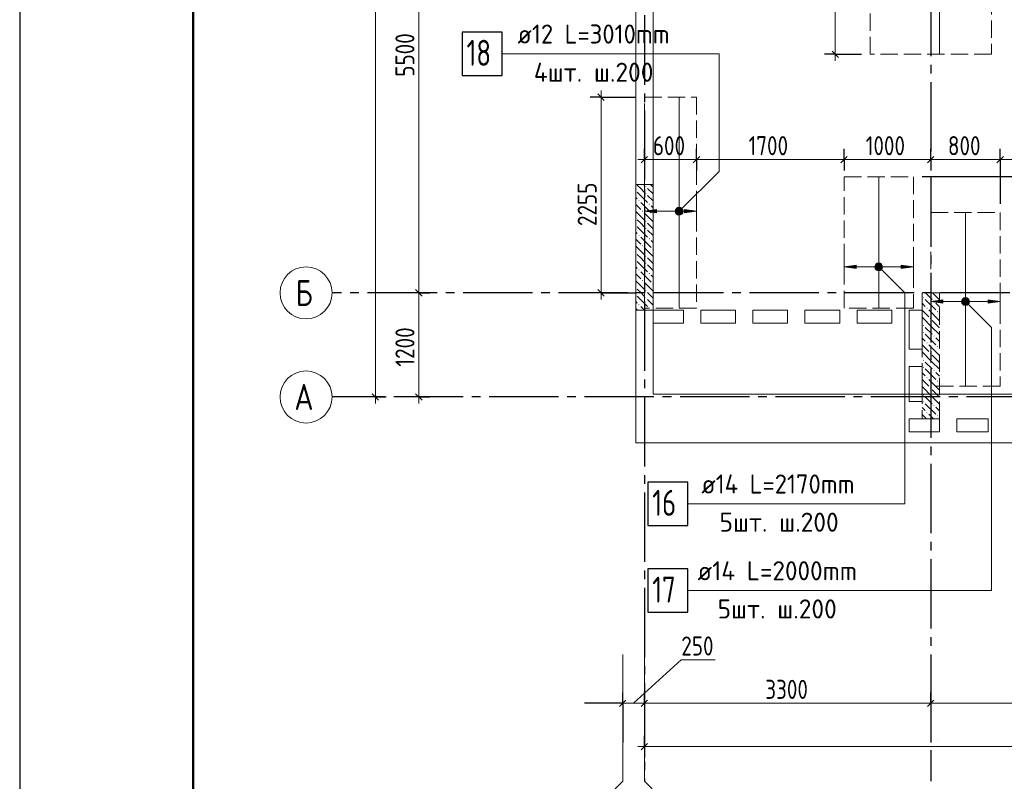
# Model space of a CAD drawing. Header units: millimetres. Extents: x 0 to 61017, y 0 to 42000.
# Tile 2 of 24: x 0 to 11347, y 15970 to 24749. Entities that reach past the tile are written whole.
import ezdxf

# ---------------------------------------------------------------- set-up
doc = ezdxf.new("R2010")
doc.units = ezdxf.units.MM
doc.linetypes.add('______2', pattern=[270, 200, -70])
doc.linetypes.add('______5', pattern=[1100, 800, -100, 100, -100])
for name, color, linetype, lineweight in [('Standard', 7, 'Continuous', 25), ('ДОП Верх по У', 7, 'Continuous', 25), ('ЖБ Пилон', 180, 'Continuous', 25), ('Оси', 40, '______5', 18), ('Позиционная метка номер позиции', 7, 'Continuous', 13), ('Примечания', 7, 'Continuous', 25), ('Размерная выноска', 7, 'Continuous', 13)]:
    doc.layers.add(name, color=color, linetype=linetype, lineweight=lineweight)
doc.layers.add('ЖБ Перекрытие верхний уровень', color=7, linetype='Continuous', lineweight=25, true_color=0xe0e0ff)
doc.styles.add('GOST 2.304-81', font='txt')
doc.styles.add('ISOCPEUR', font='txt')

msp = doc.modelspace()

# ---------------------------------------------------------------- hatches: boundary and pattern name
at = {"layer": 'ДОП Верх по У', "linetype": 'Continuous', "lineweight": 13, "transparency": 33554687}
for points in [[(7340, 22521), (7200, 22541), (7340, 22561)], [(9640, 21880), (9500, 21900), (9640, 21920)], [(10640, 21480), (10500, 21500), (10640, 21520)]]:
    msp.add_hatch(color=7, dxfattribs=at).paths.add_polyline_path(points, flags=16)
for points in [[(7568, 22522), (7568, 22560), (7562, 22541)], [(7568, 22560), (7581, 22509), (7581, 22573)], [(7568, 22560), (7568, 22522), (7581, 22509)], [(7581, 22573), (7600, 22504), (7600, 22578)], [(7581, 22573), (7581, 22509), (7600, 22504)], [(7600, 22578), (7600, 22504), (7619, 22509)], [(7600, 22578), (7619, 22509), (7619, 22573)], [(7619, 22573), (7619, 22509), (7632, 22522)], [(7619, 22573), (7632, 22522), (7632, 22560)], [(7632, 22560), (7632, 22522), (7637, 22541)], [(7660, 22521), (7800, 22541), (7660, 22561)], [(9868, 21881), (9868, 21919), (9862, 21900)], [(9868, 21919), (9881, 21868), (9881, 21932)], [(9868, 21919), (9868, 21881), (9881, 21868)], [(9881, 21932), (9900, 21862), (9900, 21938)], [(9881, 21932), (9881, 21868), (9900, 21862)], [(9900, 21938), (9900, 21862), (9919, 21868)], [(9900, 21938), (9919, 21868), (9919, 21932)], [(9919, 21932), (9919, 21868), (9932, 21881)], [(9919, 21932), (9932, 21881), (9932, 21919)], [(9932, 21919), (9932, 21881), (9937, 21900)], [(10160, 21880), (10300, 21900), (10160, 21920)], [(10868, 21481), (10868, 21519), (10862, 21500)], [(10868, 21519), (10881, 21468), (10881, 21532)], [(10868, 21519), (10868, 21481), (10881, 21468)], [(10881, 21532), (10900, 21462), (10900, 21538)], [(10881, 21532), (10881, 21468), (10900, 21462)], [(10900, 21538), (10900, 21462), (10919, 21468)], [(10900, 21538), (10919, 21468), (10919, 21532)], [(10919, 21532), (10919, 21468), (10932, 21481)], [(10919, 21532), (10932, 21481), (10932, 21519)], [(10932, 21519), (10932, 21481), (10937, 21500)], [(11160, 21480), (11300, 21500), (11160, 21520)]]:
    msp.add_hatch(color=7, dxfattribs=at).paths.add_polyline_path(points)
at = {"layer": 'ЖБ Пилон', "linetype": 'Continuous', "lineweight": 18, "transparency": 33554687}
for points in [[(7210, 22823), (7217, 22830), (7223, 22823), (7217, 22817)], [(7100, 22787), (7103, 22783), (7100, 22780)], [(7210, 22743), (7217, 22750), (7223, 22743), (7217, 22737)], [(7130, 22663), (7137, 22670), (7143, 22663), (7137, 22657)], [(7250, 22623), (7257, 22630), (7263, 22623), (7257, 22617)], [(7170, 22543), (7177, 22550), (7183, 22543), (7177, 22537)], [(7290, 22503), (7297, 22510), (7300, 22507), (7300, 22500), (7297, 22497)], [(7100, 22467), (7103, 22463), (7100, 22460)], [(7100, 22387), (7103, 22383), (7100, 22380)], [(7210, 22423), (7217, 22430), (7223, 22423), (7217, 22417)], [(7130, 22263), (7137, 22270), (7143, 22263), (7137, 22257)], [(7210, 22343), (7217, 22350), (7223, 22343), (7217, 22337)], [(7170, 22143), (7177, 22150), (7183, 22143), (7177, 22137)], [(7250, 22223), (7257, 22230), (7263, 22223), (7257, 22217)], [(7100, 22067), (7103, 22063), (7100, 22060)], [(7210, 22023), (7217, 22030), (7223, 22023), (7217, 22017)], [(7290, 22103), (7297, 22110), (7300, 22107), (7300, 22100), (7297, 22097)], [(7100, 21987), (7103, 21983), (7100, 21980)], [(7210, 21943), (7217, 21950), (7223, 21943), (7217, 21937)], [(7130, 21863), (7137, 21870), (7143, 21863), (7137, 21857)], [(7250, 21823), (7257, 21830), (7263, 21823), (7257, 21817)], [(7170, 21743), (7177, 21750), (7183, 21743), (7177, 21737)], [(7290, 21703), (7297, 21710), (7300, 21707), (7300, 21700), (7297, 21697)], [(7100, 21667), (7103, 21663), (7100, 21660)], [(7100, 21587), (7103, 21583), (7100, 21580)], [(7210, 21623), (7217, 21630), (7223, 21623), (7217, 21617)], [(7130, 21463), (7137, 21470), (7143, 21463), (7137, 21457)], [(7210, 21543), (7217, 21550), (7223, 21543), (7217, 21537)], [(10410, 21543), (10417, 21550), (10423, 21543), (10417, 21537)], [(10530, 21503), (10537, 21510), (10543, 21503), (10537, 21497)], [(7250, 21423), (7257, 21430), (7263, 21423), (7257, 21417)], [(10450, 21423), (10457, 21430), (10463, 21423), (10457, 21417)], [(10570, 21383), (10577, 21390), (10583, 21383), (10577, 21377)], [(10410, 21223), (10417, 21230), (10423, 21223), (10417, 21217)], [(10490, 21303), (10497, 21310), (10503, 21303), (10497, 21297)], [(10410, 21143), (10417, 21150), (10423, 21143), (10417, 21137)], [(10530, 21103), (10537, 21110), (10543, 21103), (10537, 21097)], [(10450, 21023), (10457, 21030), (10463, 21023), (10457, 21017)], [(10490, 20903), (10497, 20910), (10503, 20903), (10497, 20897)], [(10570, 20983), (10577, 20990), (10583, 20983), (10577, 20977)], [(10410, 20823), (10417, 20830), (10423, 20823), (10417, 20817)], [(10410, 20743), (10417, 20750), (10423, 20743), (10417, 20737)], [(10530, 20703), (10537, 20710), (10543, 20703), (10537, 20697)], [(10450, 20623), (10457, 20630), (10463, 20623), (10457, 20617)], [(10570, 20583), (10577, 20590), (10583, 20583), (10577, 20577)], [(10410, 20423), (10417, 20430), (10423, 20423), (10417, 20417)], [(10490, 20503), (10497, 20510), (10503, 20503), (10497, 20497)], [(10410, 20343), (10417, 20350), (10423, 20343), (10417, 20337)], [(10450, 20223), (10457, 20230), (10463, 20223), (10457, 20217)], [(10530, 20303), (10537, 20310), (10543, 20303), (10537, 20297)], [(10570, 20183), (10577, 20190), (10583, 20183), (10577, 20177)]]:
    msp.add_hatch(color=7, dxfattribs=at).paths.add_polyline_path(points, flags=16)
at = {"layer": 'Позиционная метка номер позиции', "linetype": 'Continuous', "lineweight": 13, "transparency": 33554687}
for points in [[(7568, 22573), (7643, 22530), (7589, 22584)], [(7589, 22584), (7643, 22530), (7643, 22552)], [(7589, 22584), (7643, 22552), (7611, 22584)], [(7611, 22584), (7643, 22552), (7632, 22573)], [(7557, 22552), (7632, 22509), (7568, 22573)], [(7557, 22530), (7611, 22498), (7557, 22552)], [(7557, 22552), (7611, 22498), (7632, 22509)], [(7589, 22498), (7557, 22530), (7568, 22509)], [(7557, 22530), (7589, 22498), (7611, 22498)], [(7568, 22573), (7632, 22509), (7643, 22530)], [(9857, 21911), (9889, 21943), (9868, 21932)], [(9889, 21943), (9857, 21911), (9857, 21889)], [(9889, 21943), (9857, 21889), (9911, 21943)], [(9911, 21943), (9857, 21889), (9868, 21868)], [(9911, 21943), (9868, 21868), (9932, 21932)], [(9932, 21932), (9868, 21868), (9889, 21857)], [(9932, 21932), (9889, 21857), (9943, 21911)], [(9943, 21911), (9889, 21857), (9911, 21857)], [(9943, 21911), (9911, 21857), (9943, 21889)], [(9943, 21889), (9911, 21857), (9932, 21868)], [(10857, 21511), (10889, 21543), (10868, 21532)], [(10889, 21543), (10857, 21511), (10857, 21489)], [(10889, 21543), (10857, 21489), (10911, 21543)], [(10911, 21543), (10857, 21489), (10868, 21468)], [(10911, 21543), (10868, 21468), (10932, 21532)], [(10932, 21532), (10868, 21468), (10889, 21457)], [(10932, 21532), (10889, 21457), (10943, 21511)], [(10943, 21511), (10889, 21457), (10911, 21457)], [(10943, 21511), (10911, 21457), (10943, 21489)], [(10943, 21489), (10911, 21457), (10932, 21468)]]:
    msp.add_hatch(color=7, dxfattribs=at).paths.add_polyline_path(points)

# ---------------------------------------------------------------- linework, layer by layer
at = {"layer": 'Standard', "color": 7, "linetype": 'Continuous', "lineweight": 13, "transparency": 33554687}
for p, q in [((4600, 21600), (4600, 27100)), ((9400, 27100), (9400, 24350)), ((9400, 24350), (9400, 24275)), ((6700, 23857), (6700, 23932)), ((7200, 23137), (7125, 23137)), ((7200, 23137), (7800, 23137)), ((7800, 23137), (9500, 23137)), ((9500, 23137), (10500, 23137)), ((10500, 23137), (11300, 23137)), ((11300, 23137), (13620, 23137)), ((6700, 21600), (6700, 21525)), ((4100, 20400), (4100, 20325)), ((4600, 20400), (4600, 20325)), ((6950, 15970), (6950, 17432)), ((7075, 16870), (7625, 17370)), ((7200, 15970), (7200, 17432)), ((7625, 17370), (8016, 17370)), ((6950, 16870), (6875, 16870)), ((6950, 16870), (7200, 16870)), ((7200, 16870), (10500, 16870)), ((10500, 16870), (13800, 16870)), ((7200, 16370), (7125, 16370)), ((49280, 16370), (7200, 16370)), ((6950, 15970), (6862, 15882)), ((7200, 15970), (7288, 15882))]:
    msp.add_line(p, q, dxfattribs=at)
at = {"layer": 'Standard', "color": 251, "linetype": 'Continuous', "lineweight": -3, "true_color": 0x656565, "transparency": 33554687}
for p, q in [((9400, 24350), (9275, 24350)), ((9400, 24350), (9525, 24350)), ((9400, 24350), (9700, 24350)), ((6700, 23857), (6575, 23857)), ((6700, 23857), (6825, 23857)), ((6700, 23857), (7100, 23857)), ((7200, 23137), (7200, 23262)), ((7800, 23137), (7800, 23262)), ((9500, 23137), (9500, 23262)), ((10500, 23137), (10500, 23262)), ((11300, 23137), (11300, 23262)), ((7200, 23137), (7200, 23012)), ((7200, 23137), (7200, 23137)), ((7800, 23137), (7800, 23012)), ((7800, 23137), (7800, 23137)), ((9500, 23137), (9500, 23012)), ((9500, 23137), (9500, 23037)), ((10500, 23137), (10500, 23012)), ((10500, 23137), (10500, 23119)), ((11300, 23137), (11300, 23012)), ((11300, 23137), (11300, 22625)), ((11700, 22937), (10400, 22937)), ((4600, 21600), (4475, 21600)), ((4600, 21600), (4725, 21600)), ((4600, 21600), (4600, 21600)), ((6700, 21600), (6575, 21600)), ((6700, 21600), (6825, 21600)), ((6700, 21600), (7100, 21600)), ((4100, 20400), (3975, 20400)), ((4100, 20400), (4225, 20400)), ((4100, 20400), (4100, 20400)), ((4600, 20400), (4475, 20400)), ((4600, 20400), (4725, 20400)), ((4600, 20400), (4600, 20400)), ((6950, 16870), (6950, 16995)), ((7200, 16870), (7200, 16995)), ((10500, 16870), (10500, 16995)), ((6950, 16870), (6950, 16745)), ((6950, 16870), (6950, 16418)), ((7200, 16870), (7200, 16745)), ((7200, 16870), (7200, 16418)), ((10500, 16870), (10500, 16745)), ((10500, 16870), (10500, 16418)), ((7200, 16370), (7200, 16495)), ((7200, 16370), (7200, 16245)), ((7200, 16370), (7200, 16370))]:
    msp.add_line(p, q, dxfattribs=at)
at = {"layer": 'Standard', "color": 7, "linetype": 'Continuous', "lineweight": 25, "transparency": 33554687}
for p, q in [((9362, 24387), (9437, 24312)), ((6662, 23894), (6737, 23819)), ((7162, 23099), (7237, 23174)), ((7762, 23099), (7837, 23174)), ((9462, 23099), (9537, 23174)), ((10462, 23099), (10537, 23174)), ((11262, 23099), (11337, 23174)), ((4637, 21562), (4562, 21638)), ((6662, 21638), (6737, 21562)), ((4137, 20362), (4062, 20438)), ((4637, 20362), (4562, 20438)), ((6912, 16833), (6987, 16907)), ((7162, 16833), (7237, 16907)), ((10462, 16833), (10537, 16907)), ((7237, 16407), (7162, 16333))]:
    msp.add_line(p, q, dxfattribs=at)
at = {"layer": 'Standard', "color": 7, "linetype": 'Continuous', "lineweight": 13, "transparency": 33554687}
msp.add_lwpolyline([(0, 0), (59400, 0), (59400, 42000), (0, 42000), (0, 0)], close=True, dxfattribs=at)
for points in [[(0, 42000), (0, 0), (59400, 0), (59400, 42000), (0, 42000)], [(59400, 42000), (0, 42000), (0, 0), (59400, 0), (59400, 42000)], [(59400, 42000), (0, 42000), (0, 0), (59400, 0), (59400, 42000)], [(4100, 20400), (4100, 29236), (4100, 29236), (4100, 38900)], [(6700, 23857), (6700, 22275), (6700, 22275), (6700, 21600)], [(4600, 20400), (4600, 20655), (4600, 20655), (4600, 21600)]]:
    msp.add_lwpolyline(points, dxfattribs=at)
at = {"layer": 'Standard', "color": 7, "linetype": 'Continuous', "lineweight": 25, "transparency": 33554687}
msp.add_lwpolyline([(0, 42000), (0, 0), (59400, 0), (59400, 42000), (0, 42000)], dxfattribs=at)
at = {"layer": 'Standard', "color": 7, "linetype": 'Continuous', "lineweight": 50, "transparency": 33554687}
msp.add_lwpolyline([(2000, 41500), (58900, 41500), (58900, 500), (2000, 500), (2000, 41500)], close=True, dxfattribs=at)
at = {"layer": 'Standard', "color": 254, "linetype": 'Continuous', "lineweight": 18, "true_color": 0xc4c4ff, "transparency": 33554687}
msp.add_lwpolyline([(7300, 20432), (49180, 20432), (49180, 37201), (7300, 37201), (7300, 20432)], dxfattribs=at)
at = {"layer": 'ДОП Верх по У', "color": 7, "linetype": 'Continuous', "lineweight": 18, "transparency": 33554687}
for p, q in [((10600, 28243), (10600, 24357)), ((7600, 23851), (7600, 21431)), ((9900, 22932), (9900, 21432)), ((10900, 22518), (10900, 20532))]:
    msp.add_line(p, q, dxfattribs=at)
at = {"layer": 'ДОП Верх по У', "color": 7, "linetype": 'Continuous', "lineweight": 13, "transparency": 33554687}
for p, q in [((5718, 24357), (7760, 24357)), ((7836, 19170), (9900, 19170)), ((7792, 18170), (9900, 18170))]:
    msp.add_line(p, q, dxfattribs=at)
at = {"layer": 'ДОП Верх по У', "color": 251, "linetype": 'Continuous', "lineweight": 13, "true_color": 0x494949, "transparency": 33554687}
for p, q in [((7200, 22541), (7200, 22641)), ((7800, 22541), (7800, 22641)), ((7200, 22541), (7340, 22561)), ((7340, 22521), (7200, 22541)), ((7200, 22541), (7200, 22441)), ((7200, 22541), (7200, 22541)), ((7340, 22561), (7340, 22521)), ((7340, 22541), (7570, 22541)), ((7600, 22578), (7600, 22578)), ((7600, 22504), (7600, 22504)), ((7630, 22541), (7660, 22541)), ((7800, 22541), (7660, 22561)), ((7660, 22561), (7660, 22521)), ((7660, 22521), (7800, 22541)), ((7800, 22541), (7800, 22441)), ((7800, 22541), (7800, 22541)), ((9500, 21900), (9500, 22000)), ((9500, 21900), (9640, 21920)), ((9640, 21920), (9640, 21880)), ((9900, 21938), (9900, 21938)), ((10300, 21900), (10160, 21920)), ((10160, 21920), (10160, 21880)), ((10300, 21900), (10300, 22000)), ((9640, 21880), (9500, 21900)), ((9500, 21900), (9500, 21800)), ((9500, 21900), (9500, 21900)), ((9640, 21900), (9870, 21900)), ((9900, 21862), (9900, 21862)), ((9930, 21900), (10160, 21900)), ((10160, 21880), (10300, 21900)), ((10300, 21900), (10300, 21800)), ((10300, 21900), (10300, 21900)), ((10500, 21500), (10500, 21600)), ((11300, 21500), (11300, 21600)), ((10500, 21500), (10640, 21520)), ((10640, 21480), (10500, 21500)), ((10500, 21500), (10500, 21400)), ((10500, 21500), (10500, 21500)), ((10640, 21520), (10640, 21480)), ((10640, 21500), (10870, 21500)), ((10900, 21538), (10900, 21538)), ((10900, 21462), (10900, 21462)), ((10930, 21500), (11160, 21500)), ((11300, 21500), (11160, 21520)), ((11160, 21520), (11160, 21480)), ((11160, 21480), (11300, 21500)), ((11300, 21500), (11300, 21400)), ((11300, 21500), (11300, 21500))]:
    msp.add_line(p, q, dxfattribs=at)
at = {"layer": 'ДОП Верх по У', "color": 7, "linetype": 'Continuous', "lineweight": 25, "transparency": 33554687}
for points in [[(5100, 24107), (5560, 24107), (5560, 24607), (5100, 24607), (5100, 24107)], [(7240, 18920), (7700, 18920), (7700, 19420), (7240, 19420), (7240, 18920)], [(7240, 17920), (7700, 17920), (7700, 18420), (7240, 18420), (7240, 17920)]]:
    msp.add_lwpolyline(points, dxfattribs=at)
at = {"layer": 'ДОП Верх по У', "color": 251, "linetype": 'Continuous', "lineweight": 13, "true_color": 0x494949, "transparency": 33554687}
for centre in [(7600, 22541), (9900, 21900), (10900, 21500)]:
    msp.add_circle(centre, 37.5, dxfattribs=at)
at = {"layer": 'ЖБ Перекрытие верхний уровень', "color": 7, "linetype": 'Continuous', "lineweight": 18, "transparency": 33554687}
for p, q in [((7100, 34500), (7100, 19870)), ((7300, 21250), (7300, 21400)), ((7300, 21400), (7650, 21400)), ((7650, 21400), (7650, 21250)), ((7850, 21250), (7850, 21400)), ((7850, 21400), (8250, 21400)), ((8250, 21400), (8250, 21250)), ((8450, 21400), (8850, 21400)), ((8450, 21250), (8450, 21400)), ((8850, 21400), (8850, 21250)), ((9050, 21250), (9050, 21400)), ((9050, 21400), (9450, 21400)), ((9450, 21400), (9450, 21250)), ((9650, 21250), (9650, 21400)), ((9650, 21400), (10050, 21400)), ((10050, 21400), (10050, 21250)), ((10250, 20950), (10250, 21400)), ((10250, 21400), (10400, 21400)), ((10400, 21400), (10400, 20950)), ((7650, 21250), (7300, 21250)), ((8250, 21250), (7850, 21250)), ((8850, 21250), (8450, 21250)), ((9450, 21250), (9050, 21250)), ((10050, 21250), (9650, 21250)), ((10400, 20950), (10250, 20950)), ((10250, 20350), (10250, 20750)), ((10250, 20750), (10400, 20750)), ((10400, 20750), (10400, 20350)), ((10400, 20350), (10250, 20350)), ((10250, 20000), (10250, 20150)), ((10250, 20150), (10600, 20150)), ((10600, 20150), (10600, 20000)), ((10800, 20150), (11160, 20150)), ((10800, 20000), (10800, 20150)), ((11160, 20150), (11160, 20000)), ((10600, 20000), (10250, 20000)), ((11160, 20000), (10800, 20000)), ((7100, 19870), (28240, 19870))]:
    msp.add_line(p, q, dxfattribs=at)
at = {"layer": 'ЖБ Пилон', "color": 253, "linetype": '______2', "lineweight": 13, "true_color": 0xa0a0a0, "transparency": 33554687}
for p, q in [((7100, 22850), (7100, 21400)), ((7300, 22850), (7100, 22850)), ((7300, 21400), (7300, 22850)), ((10400, 21600), (10400, 20150)), ((10600, 21600), (10400, 21600)), ((10600, 20150), (10600, 21600)), ((7100, 21400), (7300, 21400)), ((10400, 20150), (10600, 20150))]:
    msp.add_line(p, q, dxfattribs=at)
at = {"layer": 'ЖБ Пилон', "color": 9, "linetype": 'Continuous', "lineweight": 18, "true_color": 0xc7c7c7, "transparency": 33554687}
for p, q in [((7157, 22803), (7117, 22843)), ((7190, 22850), (7197, 22843)), ((7300, 22820), (7270, 22850)), ((7100, 22700), (7117, 22683)), ((7117, 22763), (7237, 22643)), ((7197, 22763), (7157, 22803)), ((7237, 22803), (7300, 22740)), ((7237, 22723), (7300, 22660)), ((7100, 22620), (7157, 22563)), ((7157, 22643), (7277, 22523)), ((7300, 22580), (7277, 22603)), ((7100, 22540), (7197, 22443)), ((7300, 22420), (7197, 22523)), ((7157, 22403), (7117, 22443)), ((7117, 22363), (7237, 22243)), ((7197, 22363), (7157, 22403)), ((7237, 22403), (7300, 22340)), ((7100, 22300), (7117, 22283)), ((7157, 22243), (7277, 22123)), ((7237, 22323), (7300, 22260)), ((7100, 22220), (7157, 22163)), ((7100, 22140), (7197, 22043)), ((7300, 22180), (7277, 22203)), ((7157, 22003), (7117, 22043)), ((7300, 22020), (7197, 22123)), ((7117, 21963), (7237, 21843)), ((7197, 21963), (7157, 22003)), ((7237, 22003), (7300, 21940)), ((7237, 21923), (7300, 21860)), ((7100, 21900), (7117, 21883)), ((7100, 21820), (7157, 21763)), ((7157, 21843), (7277, 21723)), ((7300, 21780), (7277, 21803)), ((7100, 21740), (7197, 21643)), ((7300, 21620), (7197, 21723)), ((7157, 21603), (7117, 21643)), ((7117, 21563), (7237, 21443)), ((7197, 21563), (7157, 21603)), ((7237, 21603), (7300, 21540)), ((10440, 21600), (10517, 21523)), ((10520, 21600), (10597, 21523)), ((7100, 21500), (7117, 21483)), ((7237, 21523), (7300, 21460)), ((10400, 21480), (10437, 21443)), ((10437, 21523), (10557, 21403)), ((10597, 21443), (10557, 21483)), ((7100, 21420), (7120, 21400)), ((7157, 21443), (7200, 21400)), ((7280, 21400), (7277, 21403)), ((10400, 21400), (10477, 21323)), ((10597, 21283), (10477, 21403)), ((10600, 21440), (10597, 21443)), ((10597, 21363), (10600, 21360)), ((10517, 21203), (10400, 21320)), ((10517, 21283), (10597, 21203)), ((10597, 21283), (10600, 21280)), ((10437, 21203), (10517, 21123)), ((10437, 21123), (10557, 21003)), ((10517, 21203), (10597, 21123)), ((10597, 21203), (10600, 21200)), ((10400, 21080), (10437, 21043)), ((10400, 21000), (10477, 20923)), ((10597, 20883), (10477, 21003)), ((10597, 21043), (10557, 21083)), ((10600, 21040), (10597, 21043)), ((10517, 20803), (10400, 20920)), ((10517, 20883), (10597, 20803)), ((10597, 20963), (10600, 20960)), ((10597, 20883), (10600, 20880)), ((10437, 20803), (10517, 20723)), ((10517, 20803), (10597, 20723)), ((10597, 20803), (10600, 20800)), ((10400, 20680), (10437, 20643)), ((10437, 20723), (10557, 20603)), ((10597, 20643), (10557, 20683)), ((10400, 20600), (10477, 20523)), ((10597, 20483), (10477, 20603)), ((10600, 20640), (10597, 20643)), ((10597, 20563), (10600, 20560)), ((10517, 20403), (10400, 20520)), ((10517, 20483), (10597, 20403)), ((10597, 20483), (10600, 20480)), ((10437, 20403), (10517, 20323)), ((10437, 20323), (10557, 20203)), ((10517, 20403), (10597, 20323)), ((10597, 20403), (10600, 20400)), ((10400, 20280), (10437, 20243)), ((10400, 20200), (10450, 20150)), ((10530, 20150), (10477, 20203)), ((10597, 20243), (10557, 20283)), ((10600, 20240), (10597, 20243)), ((10597, 20163), (10600, 20160))]:
    msp.add_line(p, q, dxfattribs=at)
at = {"layer": 'Оси', "color": 8, "linetype": '______5', "lineweight": -3, "transparency": 33554687}
for p, q in [((7200, 35800), (7200, 15970)), ((10500, 35030), (10500, 15970)), ((49910, 21600), (3600, 21600)), ((50210, 20400), (3600, 20400)), ((10574, 16456), (10574, 16456))]:
    msp.add_line(p, q, dxfattribs=at)
at = {"layer": 'Оси', "color": 7, "linetype": 'Continuous', "lineweight": 13, "transparency": 33554687}
for centre in [(3300, 21600), (3300, 20400)]:
    msp.add_circle(centre, 300, dxfattribs=at)
at = {"layer": 'Позиционная метка номер позиции', "color": 7, "linetype": 'Continuous', "lineweight": 13, "transparency": 33554687}
for p, q in [((7568, 22573), (7568, 22573)), ((7568, 22509), (7568, 22509)), ((7632, 22573), (7632, 22573)), ((7632, 22509), (7632, 22509)), ((9868, 21932), (9868, 21932)), ((9932, 21932), (9932, 21932)), ((9868, 21868), (9868, 21868)), ((9932, 21868), (9932, 21868)), ((10868, 21532), (10868, 21532)), ((10868, 21468), (10868, 21468)), ((10932, 21532), (10932, 21532)), ((10932, 21468), (10932, 21468))]:
    msp.add_line(p, q, dxfattribs=at)
for points in [[(7600, 22541), (8060, 23001), (8060, 24357), (5560, 24357)], [(9900, 21900), (10200, 21600), (10200, 19170), (7700, 19170)], [(10900, 21500), (11200, 21200), (11200, 18170), (7700, 18170)]]:
    msp.add_lwpolyline(points, dxfattribs=at)
for centre in [(7600, 22541), (9900, 21900), (10900, 21500)]:
    msp.add_circle(centre, 45, dxfattribs=at)
at = {"layer": 'Примечания', "color": 7, "linetype": '______2', "lineweight": 18, "transparency": 33554687}
for p, q in [((9800, 24350), (9800, 28250)), ((11200, 28250), (11200, 24350)), ((11200, 24350), (9800, 24350)), ((7200, 23857), (7800, 23857)), ((7200, 21425), (7200, 23857)), ((7800, 23857), (7800, 21425)), ((9500, 22937), (10300, 22937)), ((9500, 21425), (9500, 22937)), ((10300, 22937), (10300, 21425)), ((10500, 22525), (11300, 22525)), ((10500, 20525), (10500, 22525)), ((11300, 22525), (11300, 20525)), ((7800, 21425), (7200, 21425)), ((10300, 21425), (9500, 21425)), ((11300, 20525), (10500, 20525))]:
    msp.add_line(p, q, dxfattribs=at)
at = {"layer": 'Размерная выноска', "color": 7, "linetype": 'Continuous', "lineweight": 25, "transparency": 33554687}
msp.add_line((6950, 16870), (6510, 16870), dxfattribs=at)

# ---------------------------------------------------------------- texts
at = {"layer": 'Standard', "color": 7, "linetype": 'Continuous', "lineweight": 25, "transparency": 33554687, "char_height": 220, "attachment_point": 7, "rotation": 90, "style": 'GOST 2.304-81'}
for s, insert, width in [('5500', (4550, 24092), 641.48), ('2255', (6650, 22371), 641.48), ('1200', (4550, 20750), 625.73)]:
    msp.add_mtext(s, dxfattribs=dict(at, insert=insert, width=width))
at = {"layer": 'Standard', "color": 7, "linetype": 'Continuous', "lineweight": 25, "transparency": 33554687, "char_height": 220, "attachment_point": 7, "style": 'GOST 2.304-81'}
for s, insert, width in [('600', (7297, 23187), 531.97), ('1700', (8400, 23187), 625.73), ('1000', (9750, 23187), 625.74), ('800', (10697, 23187), 531.97), ('250', (7625, 17420), 516.4), ('3300', (8592, 16920), 641.48)]:
    msp.add_mtext(s, dxfattribs=dict(at, insert=insert, width=width))
at = {"layer": 'ДОП Верх по У', "color": 7, "linetype": 'Continuous', "lineweight": 13, "transparency": 33554687, "attachment_point": 7, "style": 'ISOCPEUR'}
for s, insert, char_height, width in [('\\W0.94;ø12 L=3010mm ', (5738, 24474), 220, 2104.38), ('\\W0.75;18', (5150, 24217), 300, 472.28), ('\\W0.97;4шт. ш.200 ', (5925, 24034), 220, 1734.41), ('\\W0.94;ø14 L=2170mm ', (7856, 19287), 220, 2126.49), ('\\W0.75;16', (7290, 19030), 300, 472.29), ('\\W0.97;5шт. ш.200 ', (8065, 18847), 220, 1712.32), ('\\W0.96;ø14 L=2000mm ', (7812, 18287), 220, 2172.61), ('\\W0.75;17', (7290, 18030), 300, 472.29), ('\\W0.97;5шт. ш.200 ', (8043, 17847), 220, 1712.32)]:
    msp.add_mtext(s, dxfattribs=dict(at, insert=insert, char_height=char_height, width=width))
at = {"layer": 'Оси', "color": 7, "linetype": 'Continuous', "lineweight": 25, "transparency": 33554687, "char_height": 300, "attachment_point": 7, "style": 'ISOCPEUR'}
for s, insert, width in [('\\W0.80;Б', (3180, 21450), 359.83), ('\\W0.82;А', (3165, 20250), 392.65)]:
    msp.add_mtext(s, dxfattribs=dict(at, insert=insert, width=width))

doc.saveas('drawing.dxf')
